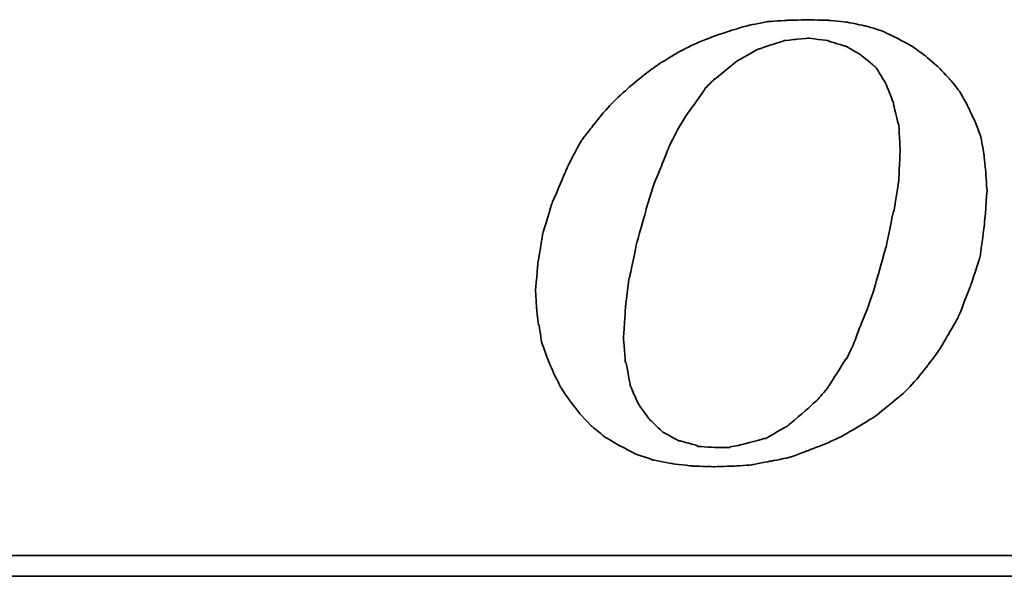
# Model space of a CAD drawing. Header units: millimetres. Extents: x 20 to 679, y 38 to 101.
# Tile 32 of 49: x 73.92 to 75.8, y 67.74 to 68.81. Entities that reach past the tile are written whole.
import ezdxf

# ---------------------------------------------------------------- set-up
doc = ezdxf.new("R2010")
doc.units = ezdxf.units.MM
doc.header["$LTSCALE"] = 0.1
doc.layers.add('DIM', color=4, linetype='CONTINUOUS')
doc.layers.add('layer 1', color=7, linetype='CONTINUOUS')

# ---------------------------------------------------------------- blocks, each defined once
blk = doc.blocks.new('TBI MOTION logo(完整正式版)')
at = {"layer": 'layer 1', "color": 22, "lineweight": 35}
for points, knots in [([(-11.34375, -6.98375), (-11.34375, -6.98375), (-10.91375, -7.43875), (-10.91375, -7.43875), (-10.91375, -7.43875), (-10.91375, -7.43875), (-10.38625, -7.87125), (-10.38625, -7.87125), (-10.38625, -7.87125), (-10.38625, -7.87125), (-9.81125, -8.20375), (-9.81125, -8.20375), (-9.81125, -8.20375), (-9.81125, -8.20375), (-9.21125, -8.51875), (-9.21125, -8.51875), (-9.21125, -8.51875), (-9.21125, -8.51875), (-8.51625, -8.75875), (-8.51625, -8.75875), (-8.51625, -8.75875), (-8.51625, -8.75875), (-7.77125, -8.90375), (-7.77125, -8.90375), (-7.77125, -8.90375), (-7.77125, -8.90375), (-6.97875, -8.99875), (-6.97875, -8.99875), (-6.97875, -8.99875), (-6.97875, -8.99875), (-6.14125, -9.02375), (-6.14125, -9.02375), (-6.14125, -9.02375), (-6.14125, -9.02375), (-5.37125, -8.99875), (-5.37125, -8.99875), (-5.37125, -8.99875), (-5.37125, -8.99875), (-4.65375, -8.94875), (-4.65375, -8.94875), (-4.65375, -8.94875), (-4.65375, -8.94875), (-3.93375, -8.80625), (-3.93375, -8.80625), (-3.93375, -8.80625), (-3.93375, -8.80625), (-3.21375, -8.66375), (-3.21375, -8.66375), (-3.21375, -8.66375), (-3.21375, -8.66375), (-2.49375, -8.39875), (-2.49375, -8.39875), (-2.49375, -8.39875), (-2.49375, -8.39875), (-1.79875, -8.13375), (-1.79875, -8.13375), (-1.79875, -8.13375), (-1.79875, -8.13375), (-1.17375, -7.84375), (-1.17375, -7.84375), (-1.17375, -7.84375), (-1.17375, -7.84375), (-0.52375, -7.46375), (-0.52375, -7.46375), (-0.52375, -7.46375), (-0.52375, -7.46375), (0.10124, -7.07875), (0.10124, -7.07875), (0.10124, -7.07875), (0.10124, -7.07875), (0.67625, -6.62375), (0.67625, -6.62375), (0.67625, -6.62375), (0.67625, -6.62375), (1.24874, -6.14375), (1.24874, -6.14375), (1.24874, -6.14375), (1.24874, -6.14375), (1.72874, -5.64125), (1.72874, -5.64125), (1.72874, -5.64125), (1.72874, -5.64125), (2.18624, -5.06375), (2.18624, -5.06375), (2.18624, -5.06375), (2.18624, -5.06375), (2.61625, -4.48874), (2.61625, -4.48874), (2.61625, -4.48874), (2.61625, -4.48874), (3.00125, -3.83874), (3.00125, -3.83874), (3.00125, -3.83874), (3.00125, -3.83874), (3.36124, -3.21374), (3.36124, -3.21374), (3.36124, -3.21374), (3.36124, -3.21374), (3.84374, -1.99125), (3.84374, -1.99125), (3.84374, -1.99125), (3.84374, -1.99125), (4.22625, -0.81875), (4.22625, -0.81875), (4.22625, -0.81875), (4.22625, -0.81875), (4.39125, 0.45624), (4.39125, 0.45624), (4.39125, 0.45624), (4.39125, 0.45624), (4.48874, 1.70124), (4.48874, 1.70124), (4.48874, 1.70124), (4.48874, 1.70124), (4.43874, 2.44625), (4.43874, 2.44625), (4.43874, 2.44625), (4.43874, 2.44625), (4.36874, 3.14125), (4.36874, 3.14125), (4.36874, 3.14125), (4.36874, 3.14125), (4.25125, 3.81125), (4.25125, 3.81125), (4.25125, 3.81125), (4.25125, 3.81125), (4.03124, 4.41125), (4.03124, 4.41125), (4.03124, 4.41125), (4.03124, 4.41125), (3.74374, 5.01125), (3.74374, 5.01125), (3.74374, 5.01125), (3.74374, 5.01125), (3.43124, 5.58875), (3.43124, 5.58875), (3.43124, 5.58875), (3.43124, 5.58875), (3.02625, 6.09125), (3.02625, 6.09125), (3.02625, 6.09125), (3.02625, 6.09125), (2.59374, 6.54875), (2.59374, 6.54875), (2.59374, 6.54875), (2.59374, 6.54875), (2.09124, 6.98125), (2.09124, 6.98125), (2.09124, 6.98125), (2.09124, 6.98125), (1.56124, 7.36625), (1.56124, 7.36625), (1.56124, 7.36625), (1.56124, 7.36625), (0.98624, 7.67625), (0.98624, 7.67625), (0.98624, 7.67625), (0.98624, 7.67625), (0.38624, 7.96375), (0.38624, 7.96375), (0.38624, 7.96375), (0.38624, 7.96375), (-0.25875, 8.15625), (-0.25875, 8.15625), (-0.25875, 8.15625), (-0.25875, 8.15625), (-0.98125, 8.30125), (-0.98125, 8.30125), (-0.98125, 8.30125), (-0.98125, 8.30125), (-1.70124, 8.37125), (-1.70124, 8.37125), (-1.70124, 8.37125), (-1.70124, 8.37125), (-2.49375, 8.39624), (-2.49375, 8.39624), (-2.49375, 8.39624), (-2.49375, 8.39624), (-3.28625, 8.37125), (-3.28625, 8.37125), (-3.28625, 8.37125), (-3.28625, 8.37125), (-4.05125, 8.32125), (-4.05125, 8.32125), (-4.05125, 8.32125), (-4.05125, 8.32125), (-4.77375, 8.18125), (-4.77375, 8.18125), (-4.77375, 8.18125), (-4.77375, 8.18125), (-5.51625, 7.96375), (-5.51625, 7.96375), (-5.51625, 7.96375), (-5.51625, 7.96375), (-6.21125, 7.72625), (-6.21125, 7.72625), (-6.21125, 7.72625), (-6.21125, 7.72625), (-6.92875, 7.43625), (-6.92875, 7.43625), (-6.92875, 7.43625), (-6.92875, 7.43625), (-7.57875, 7.10125), (-7.57875, 7.10125), (-7.57875, 7.10125), (-7.57875, 7.10125), (-8.24875, 6.69125), (-8.24875, 6.69125), (-8.24875, 6.69125), (-8.24875, 6.69125), (-8.84875, 6.26125), (-8.84875, 6.26125), (-8.84875, 6.26125), (-8.84875, 6.26125), (-9.42625, 5.78125), (-9.42625, 5.78125), (-9.42625, 5.78125), (-9.42625, 5.78125), (-9.95375, 5.30125), (-9.95375, 5.30125), (-9.95375, 5.30125), (-9.95375, 5.30125), (-10.43375, 4.79624), (-10.43375, 4.79624), (-10.43375, 4.79624), (-10.43375, 4.79624), (-10.88875, 4.22125), (-10.88875, 4.22125), (-10.88875, 4.22125), (-10.88875, 4.22125), (-11.29875, 3.69375), (-11.29875, 3.69375), (-11.29875, 3.69375), (-11.29875, 3.69375), (-11.63375, 3.09125), (-11.63375, 3.09125), (-11.63375, 3.09125), (-11.63375, 3.09125), (-11.91875, 2.49625), (-11.91875, 2.49625), (-11.91875, 2.49625), (-11.91875, 2.49625), (-12.44875, 1.24625), (-12.44875, 1.24625), (-12.44875, 1.24625), (-12.44875, 1.24625), (-12.80875, 0.06874), (-12.80875, 0.06874), (-12.80875, 0.06874), (-12.80875, 0.06874), (-12.99875, -1.07875), (-12.99875, -1.07875), (-12.99875, -1.07875), (-12.99875, -1.07875), (-13.09375, -2.18375), (-13.09375, -2.18375), (-13.09375, -2.18375), (-13.09375, -2.18375), (-13.04875, -2.85375), (-13.04875, -2.85375), (-13.04875, -2.85375), (-13.04875, -2.85375), (-12.97375, -3.50375), (-12.97375, -3.50375), (-12.97375, -3.50375), (-12.97375, -3.50375), (-12.95375, -3.50375), (-12.95375, -3.50375), (-12.95375, -3.50375), (-12.95375, -3.50375), (-12.85375, -4.17375), (-12.85375, -4.17375), (-12.85375, -4.17375), (-12.85375, -4.17375), (-12.63875, -4.77624), (-12.63875, -4.77624), (-12.63875, -4.77624), (-12.63875, -4.77624), (-12.39875, -5.35125), (-12.39875, -5.35125), (-12.39875, -5.35125), (-12.39875, -5.35125), (-12.11375, -5.92875), (-12.11375, -5.92875), (-12.11375, -5.92875), (-12.11375, -5.92875), (-11.75375, -6.45375), (-11.75375, -6.45375), (-11.75375, -6.45375), (-11.75375, -6.45375), (-11.34375, -6.98375), (-11.34375, -6.98375)], [0, 0, 0, 0, 0.01369863, 0.01369863, 0.01369863, 0.01369864, 0.02739726, 0.02739726, 0.02739726, 0.02739727, 0.04109589, 0.04109589, 0.04109589, 0.0410959, 0.05479452, 0.05479452, 0.05479452, 0.05479453, 0.06849315, 0.06849315, 0.06849315, 0.06849316, 0.08219178, 0.08219178, 0.08219178, 0.08219179, 0.09589041, 0.09589041, 0.09589041, 0.09589042, 0.10958904, 0.10958904, 0.10958904, 0.10958905, 0.12328767, 0.12328767, 0.12328767, 0.12328768, 0.1369863, 0.1369863, 0.1369863, 0.13698631, 0.15068493, 0.15068493, 0.15068493, 0.15068494, 0.16438356, 0.16438356, 0.16438356, 0.16438357, 0.17808219, 0.17808219, 0.17808219, 0.1780822, 0.19178082, 0.19178082, 0.19178082, 0.19178083, 0.20547945, 0.20547945, 0.20547945, 0.20547946, 0.21917808, 0.21917808, 0.21917808, 0.21917809, 0.23287671, 0.23287671, 0.23287671, 0.23287672, 0.24657534, 0.24657534, 0.24657534, 0.24657535, 0.26027397, 0.26027397, 0.26027397, 0.26027398, 0.2739726, 0.2739726, 0.2739726, 0.27397261, 0.28767123, 0.28767123, 0.28767123, 0.28767124, 0.30136986, 0.30136986, 0.30136986, 0.30136987, 0.31506849, 0.31506849, 0.31506849, 0.3150685, 0.32876712, 0.32876712, 0.32876712, 0.32876713, 0.34246575, 0.34246575, 0.34246575, 0.34246576, 0.35616438, 0.35616438, 0.35616438, 0.35616439, 0.36986301, 0.36986301, 0.36986301, 0.36986302, 0.38356164, 0.38356164, 0.38356164, 0.38356165, 0.39726027, 0.39726027, 0.39726027, 0.39726028, 0.4109589, 0.4109589, 0.4109589, 0.41095891, 0.42465753, 0.42465753, 0.42465753, 0.42465754, 0.43835616, 0.43835616, 0.43835616, 0.43835617, 0.45205479, 0.45205479, 0.45205479, 0.4520548, 0.46575342, 0.46575342, 0.46575342, 0.46575343, 0.47945205, 0.47945205, 0.47945205, 0.47945206, 0.49315068, 0.49315068, 0.49315068, 0.49315069, 0.50684932, 0.50684932, 0.50684932, 0.50684933, 0.52054795, 0.52054795, 0.52054795, 0.52054796, 0.53424658, 0.53424658, 0.53424658, 0.53424659, 0.54794521, 0.54794521, 0.54794521, 0.54794522, 0.56164384, 0.56164384, 0.56164384, 0.56164385, 0.57534247, 0.57534247, 0.57534247, 0.57534248, 0.5890411, 0.5890411, 0.5890411, 0.58904111, 0.60273973, 0.60273973, 0.60273973, 0.60273974, 0.61643836, 0.61643836, 0.61643836, 0.61643837, 0.63013699, 0.63013699, 0.63013699, 0.630137, 0.64383562, 0.64383562, 0.64383562, 0.64383563, 0.65753425, 0.65753425, 0.65753425, 0.65753426, 0.67123288, 0.67123288, 0.67123288, 0.67123289, 0.68493151, 0.68493151, 0.68493151, 0.68493152, 0.69863014, 0.69863014, 0.69863014, 0.69863015, 0.71232877, 0.71232877, 0.71232877, 0.71232878, 0.7260274, 0.7260274, 0.7260274, 0.72602741, 0.73972603, 0.73972603, 0.73972603, 0.73972604, 0.75342466, 0.75342466, 0.75342466, 0.75342467, 0.76712329, 0.76712329, 0.76712329, 0.7671233, 0.78082192, 0.78082192, 0.78082192, 0.78082193, 0.79452055, 0.79452055, 0.79452055, 0.79452056, 0.80821918, 0.80821918, 0.80821918, 0.80821919, 0.82191781, 0.82191781, 0.82191781, 0.82191782, 0.83561644, 0.83561644, 0.83561644, 0.83561645, 0.84931507, 0.84931507, 0.84931507, 0.84931508, 0.8630137, 0.8630137, 0.8630137, 0.86301371, 0.87671233, 0.87671233, 0.87671233, 0.87671234, 0.89041096, 0.89041096, 0.89041096, 0.89041097, 0.90410959, 0.90410959, 0.90410959, 0.9041096, 0.91780822, 0.91780822, 0.91780822, 0.91780823, 0.93150685, 0.93150685, 0.93150685, 0.93150686, 0.94520548, 0.94520548, 0.94520548, 0.94520549, 0.95890411, 0.95890411, 0.95890411, 0.95890412, 0.97260274, 0.97260274, 0.97260274, 0.97260275, 0.98630137, 0.98630137, 0.98630137, 0.98630138, 1, 1, 1, 1]), ([(-8.77875, 1.03124), (-8.77875, 1.03124), (-8.51625, 1.89625), (-8.51625, 1.89625), (-8.51625, 1.89625), (-8.51625, 1.89625), (-8.20375, 2.66375), (-8.20375, 2.66375), (-8.20375, 2.66375), (-8.20375, 2.66375), (-7.91625, 3.38125), (-7.91625, 3.38125), (-7.91625, 3.38125), (-7.91625, 3.38125), (-7.91625, 3.40624), (-7.91625, 3.40624), (-7.91625, 3.40624), (-7.91625, 3.40624), (-7.57875, 4.07624), (-7.57875, 4.07624), (-7.57875, 4.07624), (-7.57875, 4.07624), (-7.24375, 4.65125), (-7.24375, 4.65125), (-7.24375, 4.65125), (-7.24375, 4.65125), (-7.21875, 4.65125), (-7.21875, 4.65125), (-7.21875, 4.65125), (-7.21875, 4.65125), (-7.21875, 4.67624), (-7.21875, 4.67624), (-7.21875, 4.67624), (-7.21875, 4.67624), (-6.83625, 5.20375), (-6.83625, 5.20375), (-6.83625, 5.20375), (-6.83625, 5.20375), (-6.49875, 5.68625), (-6.49875, 5.68625), (-6.49875, 5.68625), (-6.49875, 5.68625), (-6.49875, 5.70625), (-6.49875, 5.70625), (-6.49875, 5.70625), (-6.49875, 5.70625), (-6.11625, 6.09125), (-6.11625, 6.09125), (-6.11625, 6.09125), (-6.11625, 6.09125), (-6.09125, 6.09125), (-6.09125, 6.09125), (-6.09125, 6.09125), (-6.09125, 6.09125), (-5.27375, 6.76625), (-5.27375, 6.76625), (-5.27375, 6.76625), (-5.27375, 6.76625), (-5.24875, 6.76625), (-5.24875, 6.76625), (-5.24875, 6.76625), (-5.24875, 6.76625), (-5.24875, 6.78625), (-5.24875, 6.78625), (-5.24875, 6.78625), (-5.24875, 6.78625), (-4.38875, 7.26624), (-4.38875, 7.26624), (-4.38875, 7.26624), (-4.38875, 7.26624), (-4.36125, 7.26624), (-4.36125, 7.26624), (-4.36125, 7.26624), (-4.36125, 7.26624), (-3.93375, 7.41125), (-3.93375, 7.41125), (-3.93375, 7.41125), (-3.93375, 7.41125), (-3.47375, 7.55625), (-3.47375, 7.55625), (-3.47375, 7.55625), (-3.47375, 7.55625), (-3.45375, 7.55625), (-3.45375, 7.55625), (-3.45375, 7.55625), (-3.45375, 7.55625), (-3.42875, 7.58124), (-3.42875, 7.58124), (-3.42875, 7.58124), (-3.42875, 7.58124), (-2.97375, 7.62625), (-2.97375, 7.62625), (-2.97375, 7.62625), (-2.97375, 7.62625), (-2.49375, 7.67625), (-2.49375, 7.67625), (-2.49375, 7.67625), (-2.49375, 7.67625), (-2.46875, 7.67625), (-2.46875, 7.67625), (-2.46875, 7.67625), (-2.46875, 7.67625), (-1.70124, 7.58124), (-1.70124, 7.58124), (-1.70124, 7.58124), (-1.70124, 7.58124), (-1.67875, 7.55625), (-1.67875, 7.55625), (-1.67875, 7.55625), (-1.67875, 7.55625), (-1.65375, 7.55625), (-1.65375, 7.55625), (-1.65375, 7.55625), (-1.65375, 7.55625), (-1.03125, 7.36625), (-1.03125, 7.36625), (-1.03125, 7.36625), (-1.03125, 7.36625), (-1.00625, 7.36625), (-1.00625, 7.36625), (-1.00625, 7.36625), (-1.00625, 7.36625), (-0.43124, 7.02624), (-0.43124, 7.02624), (-0.43124, 7.02624), (-0.43124, 7.02624), (-0.40625, 7.00624), (-0.40625, 7.00624), (-0.40625, 7.00624), (-0.40625, 7.00624), (0.12124, 6.57124), (0.12124, 6.57124), (0.12124, 6.57124), (0.12124, 6.57124), (0.14624, 6.54875), (0.14624, 6.54875), (0.14624, 6.54875), (0.14624, 6.54875), (0.17124, 6.52375), (0.17124, 6.52375), (0.17124, 6.52375), (0.17124, 6.52375), (0.55625, 5.89875), (0.55625, 5.89875), (0.55625, 5.89875), (0.55625, 5.89875), (0.55625, 5.87625), (0.55625, 5.87625), (0.55625, 5.87625), (0.55625, 5.87625), (0.84124, 5.15625), (0.84124, 5.15625), (0.84124, 5.15625), (0.84124, 5.15625), (0.84124, 5.13125), (0.84124, 5.13125), (0.84124, 5.13125), (0.84124, 5.13125), (1.03624, 4.31875), (1.03624, 4.31875), (1.03624, 4.31875), (1.03624, 4.31875), (1.05624, 4.31875), (1.05624, 4.31875), (1.05624, 4.31875), (1.05624, 4.31875), (1.05624, 4.29125), (1.05624, 4.29125), (1.05624, 4.29125), (1.05624, 4.29125), (1.10625, 3.33125), (1.10625, 3.33125), (1.10625, 3.33125), (1.10625, 3.33125), (1.10625, 3.30875), (1.10625, 3.30875), (1.10625, 3.30875), (1.10625, 3.30875), (1.05624, 2.20624), (1.05624, 2.20624), (1.05624, 2.20624), (1.05624, 2.20624), (1.05624, 2.18124), (1.05624, 2.18124), (1.05624, 2.18124), (1.05624, 2.18124), (0.86624, 0.93624), (0.86624, 0.93624), (0.86624, 0.93624), (0.86624, 0.93624), (0.84124, 0.93624), (0.84124, 0.93624), (0.84124, 0.93624), (0.84124, 0.93624), (0.55625, -0.45874), (0.55625, -0.45874), (0.55625, -0.45874), (0.55625, -0.45874), (0.12124, -1.99125), (0.12124, -1.99125), (0.12124, -1.99125), (0.12124, -1.99125), (0.12124, -2.01874), (0.12124, -2.01874), (0.12124, -2.01874), (0.12124, -2.01874), (-0.13874, -2.78375), (-0.13874, -2.78375), (-0.13874, -2.78375), (-0.13874, -2.78375), (-0.43124, -3.50375), (-0.43124, -3.50375), (-0.43124, -3.50375), (-0.43124, -3.50375), (-0.69375, -4.19875), (-0.69375, -4.19875), (-0.69375, -4.19875), (-0.69375, -4.19875), (-0.69375, -4.22375), (-0.69375, -4.22375), (-0.69375, -4.22375), (-0.69375, -4.22375), (-0.98125, -4.82374), (-0.98125, -4.82374), (-0.98125, -4.82374), (-0.98125, -4.82374), (-1.00625, -4.82374), (-1.00625, -4.82374), (-1.00625, -4.82374), (-1.00625, -4.82374), (-1.33875, -5.35125), (-1.33875, -5.35125), (-1.33875, -5.35125), (-1.33875, -5.35125), (-1.67875, -5.87875), (-1.67875, -5.87875), (-1.67875, -5.87875), (-1.67875, -5.87875), (-1.67875, -5.90375), (-1.67875, -5.90375), (-1.67875, -5.90375), (-1.67875, -5.90375), (-2.05875, -6.35875), (-2.05875, -6.35875), (-2.05875, -6.35875), (-2.05875, -6.35875), (-2.08375, -6.38375), (-2.08375, -6.38375), (-2.08375, -6.38375), (-2.08375, -6.38375), (-2.46875, -6.74375), (-2.46875, -6.74375), (-2.46875, -6.74375), (-2.46875, -6.74375), (-3.25875, -7.41625), (-3.25875, -7.41625), (-3.25875, -7.41625), (-3.25875, -7.41625), (-3.28625, -7.43875), (-3.28625, -7.43875), (-3.28625, -7.43875), (-3.28625, -7.43875), (-4.12375, -7.91875), (-4.12375, -7.91875), (-4.12375, -7.91875), (-4.12375, -7.91875), (-4.14875, -7.91875), (-4.14875, -7.91875), (-4.14875, -7.91875), (-4.14875, -7.91875), (-4.17125, -7.91875), (-4.17125, -7.91875), (-4.17125, -7.91875), (-4.17125, -7.91875), (-5.03375, -8.15875), (-5.03375, -8.15875), (-5.03375, -8.15875), (-5.03375, -8.15875), (-5.51625, -8.25625), (-5.51625, -8.25625), (-5.51625, -8.25625), (-5.51625, -8.25625), (-5.54125, -8.27875), (-5.54125, -8.27875), (-5.54125, -8.27875), (-5.54125, -8.27875), (-5.56375, -8.27875), (-5.56375, -8.27875), (-5.56375, -8.27875), (-5.56375, -8.27875), (-5.99625, -8.27875), (-5.99625, -8.27875), (-5.99625, -8.27875), (-5.99625, -8.27875), (-6.76375, -8.23125), (-6.76375, -8.23125), (-6.76375, -8.23125), (-6.76375, -8.23125), (-6.78875, -8.23125), (-6.78875, -8.23125), (-6.78875, -8.23125), (-6.78875, -8.23125), (-6.78875, -8.20375), (-6.78875, -8.20375), (-6.78875, -8.20375), (-6.78875, -8.20375), (-7.45875, -8.01375), (-7.45875, -8.01375), (-7.45875, -8.01375), (-7.45875, -8.01375), (-7.48375, -8.01375), (-7.48375, -8.01375), (-7.48375, -8.01375), (-7.48375, -8.01375), (-7.50875, -8.01375), (-7.50875, -8.01375), (-7.50875, -8.01375), (-7.50875, -8.01375), (-8.13125, -7.67875), (-8.13125, -7.67875), (-8.13125, -7.67875), (-8.13125, -7.67875), (-8.15625, -7.65375), (-8.15625, -7.65375), (-8.15625, -7.65375), (-8.15625, -7.65375), (-8.65875, -7.17375), (-8.65875, -7.17375), (-8.65875, -7.17375), (-8.65875, -7.17375), (-8.68375, -7.14875), (-8.68375, -7.14875), (-8.68375, -7.14875), (-8.68375, -7.14875), (-9.08875, -6.57375), (-9.08875, -6.57375), (-9.08875, -6.57375), (-9.08875, -6.57375), (-9.11375, -6.54875), (-9.11375, -6.54875), (-9.11375, -6.54875), (-9.11375, -6.54875), (-9.11375, -6.52875), (-9.11375, -6.52875), (-9.11375, -6.52875), (-9.11375, -6.52875), (-9.40375, -5.85375), (-9.40375, -5.85375), (-9.40375, -5.85375), (-9.40375, -5.85375), (-9.40375, -5.82875), (-9.40375, -5.82875), (-9.40375, -5.82875), (-9.40375, -5.82875), (-9.56875, -4.96875), (-9.56875, -4.96875), (-9.56875, -4.96875), (-9.56875, -4.96875), (-9.59375, -4.94375), (-9.59375, -4.94375), (-9.59375, -4.94375), (-9.59375, -4.94375), (-9.66375, -4.03375), (-9.66375, -4.03375), (-9.66375, -4.03375), (-9.66375, -4.03375), (-9.66375, -4.00875), (-9.66375, -4.00875), (-9.66375, -4.00875), (-9.66375, -4.00875), (-9.59375, -2.85375), (-9.59375, -2.85375), (-9.59375, -2.85375), (-9.59375, -2.85375), (-9.45125, -1.65875), (-9.45125, -1.65875), (-9.45125, -1.65875), (-9.45125, -1.65875), (-9.42625, -1.63375), (-9.42625, -1.63375), (-9.42625, -1.63375), (-9.42625, -1.63375), (-9.16125, -0.33875), (-9.16125, -0.33875), (-9.16125, -0.33875), (-9.16125, -0.33875), (-8.77875, 1.00624), (-8.77875, 1.00624), (-8.77875, 1.00624), (-8.77875, 1.00624), (-8.77875, 1.03124), (-8.77875, 1.03124)], [0, 0, 0, 0, 0.01020408, 0.01020408, 0.01020408, 0.01020409, 0.02040816, 0.02040816, 0.02040816, 0.02040817, 0.03061224, 0.03061224, 0.03061224, 0.03061225, 0.04081633, 0.04081633, 0.04081633, 0.04081634, 0.05102041, 0.05102041, 0.05102041, 0.05102042, 0.06122449, 0.06122449, 0.06122449, 0.0612245, 0.07142857, 0.07142857, 0.07142857, 0.07142858, 0.08163265, 0.08163265, 0.08163265, 0.08163266, 0.09183673, 0.09183673, 0.09183673, 0.09183674, 0.10204082, 0.10204082, 0.10204082, 0.10204083, 0.1122449, 0.1122449, 0.1122449, 0.11224491, 0.12244898, 0.12244898, 0.12244898, 0.12244899, 0.13265306, 0.13265306, 0.13265306, 0.13265307, 0.14285714, 0.14285714, 0.14285714, 0.14285715, 0.15306122, 0.15306122, 0.15306122, 0.15306123, 0.16326531, 0.16326531, 0.16326531, 0.16326532, 0.17346939, 0.17346939, 0.17346939, 0.1734694, 0.18367347, 0.18367347, 0.18367347, 0.18367348, 0.19387755, 0.19387755, 0.19387755, 0.19387756, 0.20408163, 0.20408163, 0.20408163, 0.20408164, 0.21428571, 0.21428571, 0.21428571, 0.21428572, 0.2244898, 0.2244898, 0.2244898, 0.22448981, 0.23469388, 0.23469388, 0.23469388, 0.23469389, 0.24489796, 0.24489796, 0.24489796, 0.24489797, 0.25510204, 0.25510204, 0.25510204, 0.25510205, 0.26530612, 0.26530612, 0.26530612, 0.26530613, 0.2755102, 0.2755102, 0.2755102, 0.27551021, 0.28571429, 0.28571429, 0.28571429, 0.2857143, 0.29591837, 0.29591837, 0.29591837, 0.29591838, 0.30612245, 0.30612245, 0.30612245, 0.30612246, 0.31632653, 0.31632653, 0.31632653, 0.31632654, 0.32653061, 0.32653061, 0.32653061, 0.32653062, 0.33673469, 0.33673469, 0.33673469, 0.3367347, 0.34693878, 0.34693878, 0.34693878, 0.34693879, 0.35714286, 0.35714286, 0.35714286, 0.35714287, 0.36734694, 0.36734694, 0.36734694, 0.36734695, 0.37755102, 0.37755102, 0.37755102, 0.37755103, 0.3877551, 0.3877551, 0.3877551, 0.38775511, 0.39795918, 0.39795918, 0.39795918, 0.39795919, 0.40816327, 0.40816327, 0.40816327, 0.40816328, 0.41836735, 0.41836735, 0.41836735, 0.41836736, 0.42857143, 0.42857143, 0.42857143, 0.42857144, 0.43877551, 0.43877551, 0.43877551, 0.43877552, 0.44897959, 0.44897959, 0.44897959, 0.4489796, 0.45918367, 0.45918367, 0.45918367, 0.45918368, 0.46938776, 0.46938776, 0.46938776, 0.46938777, 0.47959184, 0.47959184, 0.47959184, 0.47959185, 0.48979592, 0.48979592, 0.48979592, 0.48979593, 0.5, 0.5, 0.5, 0.50000001, 0.51020408, 0.51020408, 0.51020408, 0.51020409, 0.52040816, 0.52040816, 0.52040816, 0.52040817, 0.53061224, 0.53061224, 0.53061224, 0.53061225, 0.54081633, 0.54081633, 0.54081633, 0.54081634, 0.55102041, 0.55102041, 0.55102041, 0.55102042, 0.56122449, 0.56122449, 0.56122449, 0.5612245, 0.57142857, 0.57142857, 0.57142857, 0.57142858, 0.58163265, 0.58163265, 0.58163265, 0.58163266, 0.59183673, 0.59183673, 0.59183673, 0.59183674, 0.60204082, 0.60204082, 0.60204082, 0.60204083, 0.6122449, 0.6122449, 0.6122449, 0.61224491, 0.62244898, 0.62244898, 0.62244898, 0.62244899, 0.63265306, 0.63265306, 0.63265306, 0.63265307, 0.64285714, 0.64285714, 0.64285714, 0.64285715, 0.65306122, 0.65306122, 0.65306122, 0.65306123, 0.66326531, 0.66326531, 0.66326531, 0.66326532, 0.67346939, 0.67346939, 0.67346939, 0.6734694, 0.68367347, 0.68367347, 0.68367347, 0.68367348, 0.69387755, 0.69387755, 0.69387755, 0.69387756, 0.70408163, 0.70408163, 0.70408163, 0.70408164, 0.71428571, 0.71428571, 0.71428571, 0.71428572, 0.7244898, 0.7244898, 0.7244898, 0.72448981, 0.73469388, 0.73469388, 0.73469388, 0.73469389, 0.74489796, 0.74489796, 0.74489796, 0.74489797, 0.75510204, 0.75510204, 0.75510204, 0.75510205, 0.76530612, 0.76530612, 0.76530612, 0.76530613, 0.7755102, 0.7755102, 0.7755102, 0.77551021, 0.78571429, 0.78571429, 0.78571429, 0.7857143, 0.79591837, 0.79591837, 0.79591837, 0.79591838, 0.80612245, 0.80612245, 0.80612245, 0.80612246, 0.81632653, 0.81632653, 0.81632653, 0.81632654, 0.82653061, 0.82653061, 0.82653061, 0.82653062, 0.83673469, 0.83673469, 0.83673469, 0.8367347, 0.84693878, 0.84693878, 0.84693878, 0.84693879, 0.85714286, 0.85714286, 0.85714286, 0.85714287, 0.86734694, 0.86734694, 0.86734694, 0.86734695, 0.87755102, 0.87755102, 0.87755102, 0.87755103, 0.8877551, 0.8877551, 0.8877551, 0.88775511, 0.89795918, 0.89795918, 0.89795918, 0.89795919, 0.90816327, 0.90816327, 0.90816327, 0.90816328, 0.91836735, 0.91836735, 0.91836735, 0.91836736, 0.92857143, 0.92857143, 0.92857143, 0.92857144, 0.93877551, 0.93877551, 0.93877551, 0.93877552, 0.94897959, 0.94897959, 0.94897959, 0.9489796, 0.95918367, 0.95918367, 0.95918367, 0.95918368, 0.96938776, 0.96938776, 0.96938776, 0.96938777, 0.97959184, 0.97959184, 0.97959184, 0.97959185, 0.98979592, 0.98979592, 0.98979592, 0.98979593, 1, 1, 1, 1]), ([(75.90875, -9.47875), (75.90875, -9.47875), (75.90875, -12.28625), (75.90875, -12.28625), (75.90875, -12.28625), (75.90875, -12.28625), (75.90875, -12.47875), (75.90875, -12.47875), (75.90875, -12.47875), (75.90875, -12.47875), (75.71625, -12.47875), (75.71625, -12.47875), (75.71625, -12.47875), (75.71625, -12.47875), (-88.32875, -12.47875), (-88.32875, -12.47875), (-88.32875, -12.47875), (-88.32875, -12.47875), (-88.32875, -13.29375), (-88.32875, -13.29375), (-88.32875, -13.29375), (-88.32875, -13.29375), (82.89125, -13.29375), (82.89125, -13.29375), (82.89125, -13.29375), (82.89125, -13.29375), (75.90875, -9.47875), (75.90875, -9.47875)], [0, 0, 0, 0, 0.14285714, 0.14285714, 0.14285714, 0.14285715, 0.28571429, 0.28571429, 0.28571429, 0.2857143, 0.42857143, 0.42857143, 0.42857143, 0.42857144, 0.57142857, 0.57142857, 0.57142857, 0.57142858, 0.71428571, 0.71428571, 0.71428571, 0.71428572, 0.85714286, 0.85714286, 0.85714286, 0.85714287, 1, 1, 1, 1])]:
    blk.add_open_spline(points, degree=3, knots=knots, dxfattribs=at)

msp = doc.modelspace()

# ---------------------------------------------------------------- block references
at = {"layer": 'DIM', "color": 7, "xscale": 0.0490385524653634, "yscale": 0.0490385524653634, "zscale": 0.0490385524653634}
msp.add_blockref('TBI MOTION logo(完整正式版)', (75.5488, 68.3959), dxfattribs=at)

doc.saveas('drawing.dxf')
